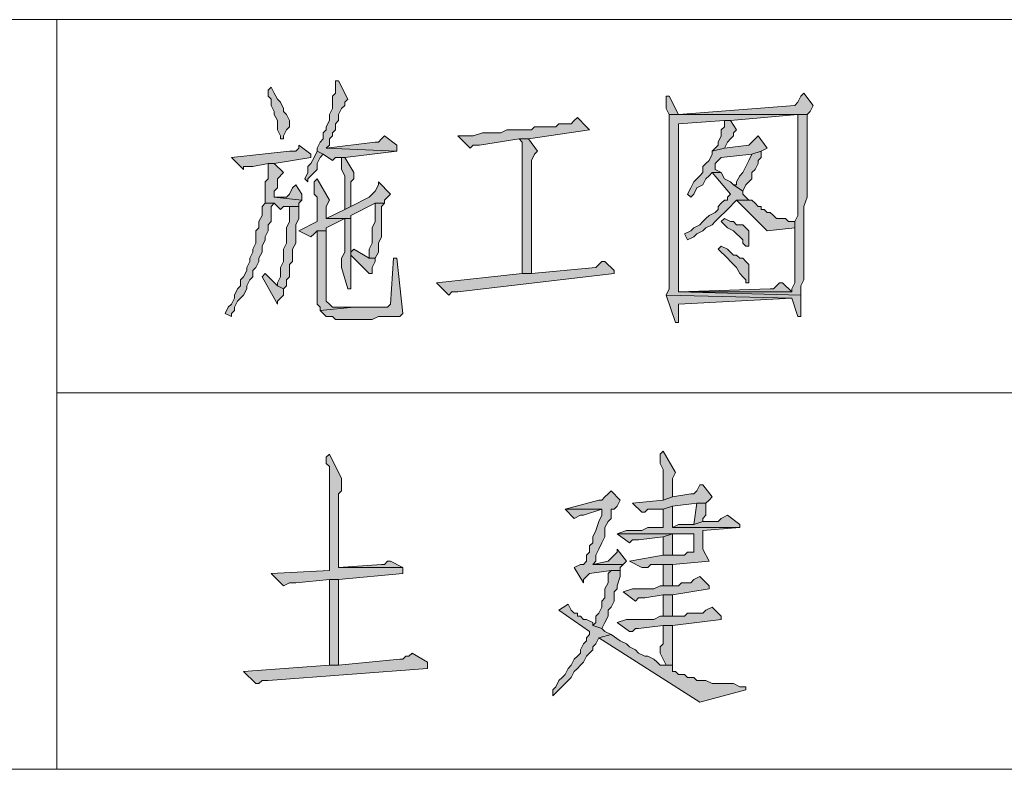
# Model space of a CAD drawing. Extents: x 566443 to 590371, y 3845226 to 3876576.
# Tile 99 of 221: x 586737 to 586751, y 3853880 to 3853891. Entities that reach past the tile are written whole.
import ezdxf

# ---------------------------------------------------------------- set-up
doc = ezdxf.new("R2010")
doc.units = 0
doc.layers.add('C00-00-00', color=7, linetype='CONTINUOUS')

msp = doc.modelspace()

# ---------------------------------------------------------------- hatches: boundary and pattern name
at = {"layer": 'C00-00-00'}
h = msp.add_hatch(color=256, dxfattribs=at)
h.dxf.hatch_style = 2
h.paths.add_polyline_path([(586740.807, 3853889.894), (586740.765, 3853889.852), (586740.765, 3853889.767), (586740.807, 3853889.725), (586740.807, 3853889.64), (586740.849, 3853889.556), (586740.849, 3853889.513), (586740.892, 3853889.429), (586740.892, 3853889.302), (586740.934, 3853889.217), (586740.934, 3853889.175), (586740.976, 3853889.175), (586740.976, 3853889.217), (586741.019, 3853889.302), (586741.061, 3853889.344), (586741.061, 3853889.429), (586741.019, 3853889.513), (586740.976, 3853889.556), (586740.976, 3853889.598), (586740.934, 3853889.683), (586740.892, 3853889.725), (586740.849, 3853889.81)])
h = msp.add_hatch(color=256, dxfattribs=at)
h.dxf.hatch_style = 2
h.paths.add_polyline_path([(586741.738, 3853889.979), (586741.696, 3853889.979), (586741.696, 3853889.937), (586741.696, 3853889.81), (586741.654, 3853889.767), (586741.654, 3853889.598), (586741.611, 3853889.513), (586741.611, 3853889.429), (586741.569, 3853889.344), (586741.569, 3853889.302), (586741.527, 3853889.259), (586741.527, 3853889.175), (586741.484, 3853889.132), (586741.442, 3853889.048), (586741.442, 3853889.005), (586741.527, 3853888.963), (586741.654, 3853888.878), (586741.696, 3853888.921), (586741.823, 3853888.921), (586742.543, 3853889.005), (586741.569, 3853889.048), (586741.611, 3853889.09), (586741.611, 3853889.175), (586741.654, 3853889.217), (586741.654, 3853889.259), (586741.696, 3853889.302), (586741.696, 3853889.386), (586741.738, 3853889.429), (586741.738, 3853889.513), (586741.781, 3853889.598), (586741.823, 3853889.64), (586741.823, 3853889.683), (586741.865, 3853889.725)])
h = msp.add_hatch(color=256, dxfattribs=at)
h.dxf.hatch_style = 2
h.paths.add_polyline_path([(586746.31, 3853889.767), (586746.268, 3853889.767), (586746.268, 3853889.683), (586746.268, 3853889.598), (586746.31, 3853889.513), (586748.088, 3853889.513), (586748.088, 3853889.429), (586748.088, 3853888.116), (586748.046, 3853888.032), (586748.046, 3853887.608), (586748.046, 3853887.566), (586748.046, 3853887.185), (586748.004, 3853887.1), (586748.004, 3853887.058), (586746.437, 3853887.058), (586748.131, 3853887.016), (586748.131, 3853887.143), (586748.173, 3853887.227), (586748.173, 3853888.243), (586748.215, 3853888.37), (586748.215, 3853889.513), (586746.437, 3853889.513)])
h = msp.add_hatch(color=256, dxfattribs=at)
h.dxf.hatch_style = 2
h.paths.add_polyline_path([(586748.173, 3853889.81), (586748.131, 3853889.767), (586748.088, 3853889.683), (586748.046, 3853889.64), (586746.437, 3853889.513), (586748.215, 3853889.513), (586748.258, 3853889.556), (586748.3, 3853889.64)])
h = msp.add_hatch(color=256, dxfattribs=at)
h.dxf.hatch_style = 2
h.paths.add_polyline_path([(586745.04, 3853889.471), (586744.998, 3853889.429), (586744.956, 3853889.386), (586744.786, 3853889.386), (586744.744, 3853889.344), (586744.448, 3853889.344), (586744.405, 3853889.302), (586744.067, 3853889.302), (586743.982, 3853889.259), (586743.897, 3853889.259), (586743.813, 3853889.259), (586743.728, 3853889.259), (586743.601, 3853889.217), (586743.389, 3853889.217), (586743.559, 3853889.048), (586743.601, 3853889.09), (586743.686, 3853889.09), (586744.236, 3853889.175), (586744.363, 3853889.175), (586745.21, 3853889.302), (586745.167, 3853889.344)])
h = msp.add_hatch(color=256, dxfattribs=at)
h.dxf.hatch_style = 2
h.paths.add_polyline_path([(586746.31, 3853889.513), (586746.31, 3853887.651), (586746.31, 3853887.566), (586746.31, 3853887.1), (586746.268, 3853887.016), (586748.004, 3853886.973), (586748.088, 3853886.719), (586748.131, 3853886.719), (586748.131, 3853886.762), (586748.131, 3853887.016), (586746.437, 3853887.058), (586746.437, 3853889.386), (586747.072, 3853889.429), (586747.157, 3853889.429), (586748.088, 3853889.513)])
h = msp.add_hatch(color=256, dxfattribs=at)
h.dxf.hatch_style = 2
h.paths.add_polyline_path([(586747.157, 3853889.429), (586747.072, 3853889.429), (586747.072, 3853889.344), (586747.03, 3853889.302), (586747.03, 3853889.217), (586746.988, 3853889.132), (586746.988, 3853889.09), (586746.945, 3853889.048), (586746.903, 3853889.005), (586747.072, 3853889.048), (586747.115, 3853889.132), (586747.157, 3853889.175), (586747.199, 3853889.217), (586747.199, 3853889.259), (586747.242, 3853889.302)])
h = msp.add_hatch(color=256, dxfattribs=at)
h.dxf.hatch_style = 2
h.paths.add_polyline_path([(586742.373, 3853889.217), (586742.331, 3853889.175), (586742.289, 3853889.132), (586742.246, 3853889.132), (586741.569, 3853889.048), (586742.543, 3853889.005), (586742.543, 3853889.09)])
h = msp.add_hatch(color=256, dxfattribs=at)
h.dxf.hatch_style = 2
h.paths.add_polyline_path([(586744.363, 3853889.175), (586744.236, 3853889.175), (586744.278, 3853889.132), (586744.278, 3853887.312), (586744.405, 3853887.312), (586744.405, 3853888.794), (586744.405, 3853888.836), (586744.405, 3853888.878), (586744.448, 3853888.963), (586744.49, 3853889.005)])
h = msp.add_hatch(color=256, dxfattribs=at)
h.dxf.hatch_style = 2
h.paths.add_polyline_path([(586747.538, 3853889.217), (586747.453, 3853889.132), (586747.411, 3853889.09), (586747.072, 3853889.048), (586746.903, 3853889.005), (586746.903, 3853888.963), (586746.861, 3853888.878), (586746.818, 3853888.836), (586746.776, 3853888.794), (586746.776, 3853888.709), (586746.734, 3853888.667), (586746.649, 3853888.582), (586746.607, 3853888.497), (586746.564, 3853888.413), (586746.607, 3853888.37), (586746.649, 3853888.413), (586746.691, 3853888.497), (586746.776, 3853888.54), (586746.818, 3853888.624), (586746.861, 3853888.667), (586746.903, 3853888.709), (586747.03, 3853888.709), (586746.945, 3853888.751), (586746.945, 3853888.794), (586746.945, 3853888.836), (586746.988, 3853888.878), (586747.03, 3853888.921), (586747.453, 3853888.963), (586747.58, 3853889.005), (586747.665, 3853889.048)])
h = msp.add_hatch(color=256, dxfattribs=at)
h.dxf.hatch_style = 2
h.paths.add_polyline_path([(586741.188, 3853889.09), (586741.188, 3853889.048), (586741.146, 3853889.005), (586741.061, 3853889.005), (586740.257, 3853888.921), (586740.426, 3853888.751), (586740.426, 3853888.794), (586740.511, 3853888.794), (586740.553, 3853888.794), (586740.765, 3853888.836), (586740.849, 3853888.836), (586741.357, 3853888.921), (586741.357, 3853888.963)])
h = msp.add_hatch(color=256, dxfattribs=at)
h.dxf.hatch_style = 2
h.paths.add_polyline_path([(586741.442, 3853889.005), (586741.4, 3853888.921), (586741.357, 3853888.836), (586741.315, 3853888.794), (586741.315, 3853888.709), (586741.273, 3853888.624), (586741.315, 3853888.582), (586741.315, 3853888.624), (586741.4, 3853888.709), (586741.442, 3853888.751), (586741.442, 3853888.836), (586741.484, 3853888.921), (586741.527, 3853888.963)])
h = msp.add_hatch(color=256, dxfattribs=at)
h.dxf.hatch_style = 2
h.paths.add_polyline_path([(586741.823, 3853888.921), (586741.781, 3853888.921), (586741.781, 3853888.878), (586741.781, 3853888.751), (586741.823, 3853888.667), (586741.823, 3853888.201), (586741.908, 3853888.243), (586741.908, 3853888.582), (586741.95, 3853888.624), (586741.95, 3853888.709)])
h = msp.add_hatch(color=256, dxfattribs=at)
h.dxf.hatch_style = 2
h.paths.add_polyline_path([(586747.58, 3853889.005), (586747.453, 3853888.963), (586747.411, 3853888.878), (586747.369, 3853888.794), (586747.326, 3853888.709), (586747.284, 3853888.667), (586747.242, 3853888.582), (586747.242, 3853888.54), (586747.199, 3853888.54), (586747.326, 3853888.455), (586747.369, 3853888.54), (586747.411, 3853888.582), (586747.453, 3853888.624), (586747.453, 3853888.709), (586747.496, 3853888.751), (586747.538, 3853888.836), (586747.538, 3853888.878), (586747.58, 3853888.921)])
h = msp.add_hatch(color=256, dxfattribs=at)
h.dxf.hatch_style = 2
h.paths.add_polyline_path([(586740.849, 3853888.836), (586740.765, 3853888.836), (586740.765, 3853888.794), (586740.765, 3853888.624), (586740.722, 3853888.582), (586740.722, 3853888.286), (586740.849, 3853888.286), (586740.934, 3853888.201), (586740.976, 3853888.243), (586741.188, 3853888.243), (586741.188, 3853888.286), (586741.23, 3853888.328), (586740.849, 3853888.37), (586740.849, 3853888.455), (586740.892, 3853888.497), (586740.892, 3853888.624), (586740.976, 3853888.709)])
h = msp.add_hatch(color=256, dxfattribs=at)
h.dxf.hatch_style = 2
h.paths.add_polyline_path([(586747.03, 3853888.709), (586746.903, 3853888.709), (586747.157, 3853888.413), (586747.115, 3853888.37), (586747.115, 3853888.328), (586747.072, 3853888.328), (586747.03, 3853888.286), (586746.988, 3853888.243), (586746.988, 3853888.201), (586746.945, 3853888.159), (586746.861, 3853888.116), (586746.818, 3853888.074), (586746.776, 3853888.032), (586746.734, 3853887.989), (586746.649, 3853887.947), (586746.607, 3853887.905), (586746.522, 3853887.862), (586746.564, 3853887.778), (586746.649, 3853887.82), (586746.691, 3853887.862), (586746.776, 3853887.905), (586746.818, 3853887.947), (586746.903, 3853887.989), (586746.945, 3853888.032), (586746.988, 3853888.074), (586747.03, 3853888.116), (586747.072, 3853888.159), (586747.115, 3853888.201), (586747.157, 3853888.243), (586747.199, 3853888.286), (586747.242, 3853888.328), (586747.411, 3853888.328), (586747.369, 3853888.37), (586747.326, 3853888.413), (586747.326, 3853888.455), (586747.199, 3853888.54), (586747.157, 3853888.582), (586747.072, 3853888.624)])
h = msp.add_hatch(color=256, dxfattribs=at)
h.dxf.hatch_style = 2
h.paths.add_polyline_path([(586741.146, 3853888.54), (586741.103, 3853888.497), (586741.061, 3853888.413), (586741.019, 3853888.37), (586740.849, 3853888.37), (586741.23, 3853888.328), (586741.23, 3853888.413)])
h = msp.add_hatch(color=256, dxfattribs=at)
h.dxf.hatch_style = 2
h.paths.add_polyline_path([(586741.442, 3853888.624), (586741.4, 3853888.582), (586741.4, 3853888.413), (586741.442, 3853888.37), (586741.442, 3853888.032), (586741.188, 3853887.905), (586741.357, 3853887.82), (586741.4, 3853887.862), (586741.442, 3853887.905), (586741.569, 3853887.905), (586741.569, 3853887.947), (586741.823, 3853888.074), (586741.908, 3853888.074), (586741.569, 3853888.074), (586741.569, 3853888.243), (586741.611, 3853888.328)])
h = msp.add_hatch(color=256, dxfattribs=at)
h.dxf.hatch_style = 2
h.paths.add_polyline_path([(586742.289, 3853888.582), (586742.289, 3853888.54), (586742.246, 3853888.455), (586742.204, 3853888.413), (586742.162, 3853888.37), (586741.908, 3853888.243), (586741.823, 3853888.201), (586741.569, 3853888.074), (586741.908, 3853888.074), (586741.908, 3853888.116), (586742.246, 3853888.286), (586742.373, 3853888.286), (586742.373, 3853888.328), (586742.458, 3853888.413)])
h = msp.add_hatch(color=256, dxfattribs=at)
h.dxf.hatch_style = 2
h.paths.add_polyline_path([(586740.722, 3853888.286), (586740.68, 3853888.243), (586740.68, 3853888.116), (586740.638, 3853888.032), (586740.638, 3853887.947), (586740.595, 3853887.905), (586740.595, 3853887.735), (586740.553, 3853887.651), (586740.553, 3853887.608), (586740.511, 3853887.524), (586740.511, 3853887.481), (586740.468, 3853887.397), (586740.468, 3853887.354), (586740.426, 3853887.27), (586740.384, 3853887.227), (586740.384, 3853887.143), (586740.341, 3853887.1), (586740.299, 3853887.016), (586740.299, 3853886.973), (586740.257, 3853886.889), (586740.214, 3853886.846), (586740.172, 3853886.762), (586740.257, 3853886.719), (586740.257, 3853886.762), (586740.299, 3853886.804), (586740.299, 3853886.846), (586740.341, 3853886.931), (586740.384, 3853886.973), (586740.426, 3853887.016), (586740.468, 3853887.1), (586740.468, 3853887.143), (586740.511, 3853887.227), (586740.553, 3853887.27), (586740.553, 3853887.354), (586740.595, 3853887.397), (586740.638, 3853887.481), (586740.638, 3853887.524), (586740.68, 3853887.608), (586740.68, 3853887.693), (586740.722, 3853887.778), (586740.722, 3853887.82), (586740.765, 3853887.905), (586740.765, 3853887.989), (586740.807, 3853888.032), (586740.807, 3853888.243), (586740.849, 3853888.286)])
h = msp.add_hatch(color=256, dxfattribs=at)
h.dxf.hatch_style = 2
h.paths.add_polyline_path([(586741.188, 3853888.243), (586741.061, 3853888.243), (586741.061, 3853888.201), (586741.061, 3853888.032), (586741.019, 3853887.947), (586741.019, 3853887.735), (586740.976, 3853887.651), (586740.976, 3853887.481), (586740.934, 3853887.397), (586740.934, 3853887.27), (586740.892, 3853887.185), (586740.892, 3853887.143), (586740.976, 3853887.1), (586741.019, 3853887.143), (586741.019, 3853887.227), (586741.061, 3853887.27), (586741.061, 3853887.439), (586741.103, 3853887.481), (586741.103, 3853887.566), (586741.103, 3853887.651), (586741.146, 3853887.735), (586741.146, 3853887.989), (586741.188, 3853888.074)])
h = msp.add_hatch(color=256, dxfattribs=at)
h.dxf.hatch_style = 2
h.paths.add_polyline_path([(586742.373, 3853888.286), (586742.246, 3853888.286), (586742.246, 3853888.243), (586742.246, 3853888.032), (586742.204, 3853887.947), (586742.204, 3853887.735), (586742.162, 3853887.651), (586742.162, 3853887.524), (586742.246, 3853887.524), (586742.289, 3853887.608), (586742.289, 3853887.735), (586742.331, 3853887.82), (586742.331, 3853888.243)])
h = msp.add_hatch(color=256, dxfattribs=at)
h.dxf.hatch_style = 2
h.paths.add_polyline_path([(586747.411, 3853888.328), (586747.242, 3853888.328), (586747.665, 3853887.905), (586748.046, 3853887.947), (586748.046, 3853888.032), (586747.961, 3853888.032), (586747.919, 3853888.074), (586747.792, 3853888.074), (586747.75, 3853888.116), (586747.707, 3853888.159), (586747.665, 3853888.159), (586747.623, 3853888.201), (586747.58, 3853888.201), (586747.58, 3853888.243), (586747.538, 3853888.243), (586747.496, 3853888.286), (586747.453, 3853888.328)])
h = msp.add_hatch(color=256, dxfattribs=at)
h.dxf.hatch_style = 2
h.paths.add_polyline_path([(586741.908, 3853888.074), (586741.823, 3853888.074), (586741.823, 3853888.032), (586741.823, 3853887.608), (586741.781, 3853887.524), (586741.781, 3853887.397), (586741.865, 3853887.1), (586741.908, 3853887.1), (586741.908, 3853887.143), (586741.908, 3853887.693), (586741.908, 3853887.778)])
h = msp.add_hatch(color=256, dxfattribs=at)
h.dxf.hatch_style = 2
h.paths.add_polyline_path([(586747.072, 3853888.074), (586747.03, 3853888.032), (586747.072, 3853887.989), (586747.115, 3853887.947), (586747.199, 3853887.905), (586747.242, 3853887.862), (586747.284, 3853887.82), (586747.326, 3853887.778), (586747.326, 3853887.735), (586747.369, 3853887.693), (586747.411, 3853887.693), (586747.411, 3853887.735), (586747.411, 3853887.905), (586747.369, 3853887.947), (586747.326, 3853887.989), (586747.242, 3853887.989), (586747.199, 3853888.032), (586747.157, 3853888.032)])
h = msp.add_hatch(color=256, dxfattribs=at)
h.dxf.hatch_style = 2
h.paths.add_polyline_path([(586741.569, 3853887.905), (586741.442, 3853887.905), (586741.442, 3853886.973), (586741.442, 3853886.889), (586741.484, 3853886.846), (586741.484, 3853886.804), (586741.95, 3853886.846), (586741.654, 3853886.846), (586741.611, 3853886.889), (586741.569, 3853886.931)])
h = msp.add_hatch(color=256, dxfattribs=at)
h.dxf.hatch_style = 2
h.paths.add_polyline_path([(586747.03, 3853887.693), (586746.988, 3853887.651), (586747.03, 3853887.608), (586747.072, 3853887.566), (586747.115, 3853887.524), (586747.157, 3853887.481), (586747.199, 3853887.439), (586747.242, 3853887.397), (586747.284, 3853887.312), (586747.326, 3853887.27), (586747.369, 3853887.227), (586747.369, 3853887.185), (586747.411, 3853887.185), (586747.411, 3853887.439), (586747.369, 3853887.481), (586747.326, 3853887.524), (586747.284, 3853887.524), (586747.242, 3853887.566), (586747.199, 3853887.566), (586747.157, 3853887.608), (586747.115, 3853887.651)])
h = msp.add_hatch(color=256, dxfattribs=at)
h.dxf.hatch_style = 2
h.paths.add_polyline_path([(586741.95, 3853887.651), (586741.908, 3853887.608), (586741.908, 3853887.566), (586742.162, 3853887.312), (586742.204, 3853887.312), (586742.204, 3853887.397), (586742.246, 3853887.481), (586742.246, 3853887.524), (586742.162, 3853887.524)])
h = msp.add_hatch(color=256, dxfattribs=at)
h.dxf.hatch_style = 2
h.paths.add_polyline_path([(586742.543, 3853887.524), (586742.5, 3853887.524), (586742.458, 3853886.889), (586742.416, 3853886.846), (586741.95, 3853886.846), (586741.484, 3853886.804), (586741.527, 3853886.762), (586741.569, 3853886.719), (586741.654, 3853886.719), (586741.696, 3853886.677), (586742.162, 3853886.677), (586742.204, 3853886.677), (586742.289, 3853886.719), (586742.585, 3853886.719), (586742.627, 3853886.762)])
h = msp.add_hatch(color=256, dxfattribs=at)
h.dxf.hatch_style = 2
h.paths.add_polyline_path([(586745.421, 3853887.481), (586745.379, 3853887.481), (586745.337, 3853887.439), (586745.294, 3853887.397), (586744.405, 3853887.312), (586744.278, 3853887.312), (586743.093, 3853887.185), (586743.262, 3853887.016), (586743.305, 3853887.058), (586743.389, 3853887.058), (586745.548, 3853887.312), (586745.548, 3853887.354)])
h = msp.add_hatch(color=256, dxfattribs=at)
h.dxf.hatch_style = 2
h.paths.add_polyline_path([(586740.722, 3853887.312), (586740.68, 3853887.27), (586740.892, 3853886.889), (586740.892, 3853886.931), (586740.934, 3853886.973), (586740.976, 3853887.016), (586740.976, 3853887.1), (586740.892, 3853887.143)])
h = msp.add_hatch(color=256, dxfattribs=at)
h.dxf.hatch_style = 2
h.paths.add_polyline_path([(586747.877, 3853887.185), (586747.834, 3853887.185), (586747.792, 3853887.143), (586747.75, 3853887.1), (586747.707, 3853887.1), (586746.437, 3853887.058), (586748.004, 3853887.058)])
h = msp.add_hatch(color=256, dxfattribs=at)
h.dxf.hatch_style = 2
h.paths.add_polyline_path([(586746.268, 3853887.016), (586746.395, 3853886.635), (586746.437, 3853886.635), (586746.437, 3853886.889), (586748.004, 3853886.973)])
h = msp.add_hatch(color=256, dxfattribs=at)
h.dxf.hatch_style = 2
h.paths.add_polyline_path([(586746.226, 3853884.857), (586746.183, 3853884.814), (586746.183, 3853884.687), (586746.226, 3853884.603), (586746.226, 3853884.179), (586746.353, 3853884.222), (586746.353, 3853884.476), (586746.395, 3853884.56)])
h = msp.add_hatch(color=256, dxfattribs=at)
h.dxf.hatch_style = 2
h.paths.add_polyline_path([(586741.611, 3853884.814), (586741.569, 3853884.772), (586741.569, 3853884.687), (586741.611, 3853884.645), (586741.611, 3853883.206), (586740.807, 3853883.163), (586740.976, 3853882.994), (586741.061, 3853883.036), (586741.146, 3853883.036), (586741.611, 3853883.079), (586741.738, 3853883.079), (586742.627, 3853883.163), (586742.627, 3853883.248), (586741.738, 3853883.248), (586741.738, 3853883.671), (586741.738, 3853883.714), (586741.738, 3853884.264), (586741.781, 3853884.306), (586741.781, 3853884.476)])
h = msp.add_hatch(color=256, dxfattribs=at)
h.dxf.hatch_style = 2
h.paths.add_polyline_path([(586745.506, 3853884.306), (586745.464, 3853884.264), (586745.421, 3853884.222), (586745.379, 3853884.179), (586745.337, 3853884.179), (586744.871, 3853884.052), (586745.379, 3853884.052), (586745.379, 3853883.968), (586745.337, 3853883.883), (586745.294, 3853883.756), (586745.252, 3853883.671), (586745.252, 3853883.587), (586745.21, 3853883.544), (586745.21, 3853883.46), (586745.167, 3853883.417), (586745.167, 3853883.333), (586745.125, 3853883.29), (586745.083, 3853883.29), (586744.998, 3853883.248), (586745.125, 3853883.036), (586745.125, 3853883.079), (586745.167, 3853883.121), (586745.21, 3853883.163), (586745.506, 3853883.206), (586745.633, 3853883.206), (586745.633, 3853883.248), (586745.675, 3853883.29), (586745.252, 3853883.29), (586745.294, 3853883.333), (586745.294, 3853883.417), (586745.337, 3853883.502), (586745.379, 3853883.587), (586745.421, 3853883.671), (586745.421, 3853883.798), (586745.464, 3853883.883), (586745.506, 3853883.925), (586745.506, 3853884.052), (586745.548, 3853884.052), (586745.591, 3853884.095), (586745.633, 3853884.179)])
h = msp.add_hatch(color=256, dxfattribs=at)
h.dxf.hatch_style = 2
h.paths.add_polyline_path([(586746.776, 3853884.391), (586746.734, 3853884.391), (586746.691, 3853884.306), (586746.649, 3853884.264), (586746.607, 3853884.264), (586746.353, 3853884.222), (586746.226, 3853884.179), (586745.802, 3853884.137), (586745.929, 3853884.01), (586745.972, 3853884.01), (586746.014, 3853884.052), (586746.226, 3853884.052), (586746.353, 3853884.095), (586746.691, 3853884.137), (586746.818, 3853884.137), (586746.861, 3853884.179), (586746.903, 3853884.222)])
h = msp.add_hatch(color=256, dxfattribs=at)
h.dxf.hatch_style = 2
h.paths.add_polyline_path([(586746.818, 3853884.137), (586746.691, 3853884.137), (586746.649, 3853883.841), (586746.776, 3853883.883), (586746.776, 3853883.925), (586746.818, 3853883.968)])
h = msp.add_hatch(color=256, dxfattribs=at)
h.dxf.hatch_style = 2
h.paths.add_polyline_path([(586744.871, 3853884.052), (586744.998, 3853883.925), (586745.083, 3853883.968), (586745.125, 3853883.968), (586745.379, 3853884.052)])
h = msp.add_hatch(color=256, dxfattribs=at)
h.dxf.hatch_style = 2
h.paths.add_polyline_path([(586746.353, 3853884.095), (586746.226, 3853884.052), (586746.226, 3853883.798), (586746.183, 3853883.798), (586746.014, 3853883.798), (586745.929, 3853883.756), (586745.718, 3853883.756), (586745.591, 3853883.714), (586746.649, 3853883.714), (586746.649, 3853883.46), (586746.564, 3853883.46), (586746.522, 3853883.417), (586746.226, 3853883.417), (586745.76, 3853883.333), (586745.929, 3853883.248), (586746.014, 3853883.248), (586746.056, 3853883.29), (586746.226, 3853883.29), (586746.353, 3853883.29), (586746.861, 3853883.333), (586746.776, 3853883.502), (586746.776, 3853883.756), (586747.284, 3853883.798), (586746.353, 3853883.798), (586746.353, 3853883.841)])
h = msp.add_hatch(color=256, dxfattribs=at)
h.dxf.hatch_style = 2
h.paths.add_polyline_path([(586747.115, 3853883.968), (586747.03, 3853883.925), (586746.988, 3853883.883), (586746.776, 3853883.883), (586746.649, 3853883.841), (586746.437, 3853883.841), (586746.353, 3853883.798), (586747.284, 3853883.798), (586747.284, 3853883.841)])
h = msp.add_hatch(color=256, dxfattribs=at)
h.dxf.hatch_style = 2
h.paths.add_polyline_path([(586745.591, 3853883.714), (586745.76, 3853883.587), (586745.802, 3853883.629), (586745.887, 3853883.629), (586746.226, 3853883.671), (586746.353, 3853883.714), (586746.649, 3853883.714)])
h = msp.add_hatch(color=256, dxfattribs=at)
h.dxf.hatch_style = 2
h.paths.add_polyline_path([(586746.353, 3853883.714), (586746.226, 3853883.671), (586746.226, 3853883.417), (586746.353, 3853883.417)])
h = msp.add_hatch(color=256, dxfattribs=at)
h.dxf.hatch_style = 2
h.paths.add_polyline_path([(586745.591, 3853883.502), (586745.591, 3853883.46), (586745.548, 3853883.417), (586745.506, 3853883.375), (586745.464, 3853883.333), (586745.252, 3853883.29), (586745.675, 3853883.29), (586745.718, 3853883.333)])
h = msp.add_hatch(color=256, dxfattribs=at)
h.dxf.hatch_style = 2
h.paths.add_polyline_path([(586742.458, 3853883.333), (586742.416, 3853883.333), (586742.373, 3853883.29), (586742.331, 3853883.29), (586741.738, 3853883.248), (586742.627, 3853883.248)])
h = msp.add_hatch(color=256, dxfattribs=at)
h.dxf.hatch_style = 2
h.paths.add_polyline_path([(586745.633, 3853883.206), (586745.506, 3853883.206), (586745.464, 3853883.163), (586745.464, 3853883.036), (586745.421, 3853882.952), (586745.421, 3853882.825), (586745.379, 3853882.782), (586745.379, 3853882.698), (586745.337, 3853882.613), (586745.294, 3853882.571), (586745.294, 3853882.486), (586745.252, 3853882.444), (586745.379, 3853882.401), (586745.421, 3853882.486), (586745.464, 3853882.571), (586745.464, 3853882.655), (586745.506, 3853882.698), (586745.548, 3853882.782), (586745.548, 3853882.909), (586745.591, 3853882.952), (586745.591, 3853882.994), (586745.633, 3853883.121), (586745.633, 3853883.163)])
h = msp.add_hatch(color=256, dxfattribs=at)
h.dxf.hatch_style = 2
h.paths.add_polyline_path([(586746.353, 3853883.29), (586746.226, 3853883.29), (586746.226, 3853883.248), (586746.226, 3853882.994), (586746.353, 3853882.994)])
h = msp.add_hatch(color=256, dxfattribs=at)
h.dxf.hatch_style = 2
h.paths.add_polyline_path([(586741.738, 3853883.079), (586741.611, 3853883.079), (586741.611, 3853881.893), (586741.738, 3853881.893), (586741.738, 3853881.936)])
h = msp.add_hatch(color=256, dxfattribs=at)
h.dxf.hatch_style = 2
h.paths.add_polyline_path([(586746.734, 3853883.121), (586746.649, 3853883.079), (586746.607, 3853883.036), (586746.48, 3853883.036), (586746.437, 3853882.994), (586746.183, 3853882.994), (586746.099, 3853882.952), (586745.802, 3853882.952), (586745.675, 3853882.909), (586745.845, 3853882.782), (586745.887, 3853882.825), (586745.972, 3853882.825), (586746.226, 3853882.867), (586746.353, 3853882.867), (586746.861, 3853882.952), (586746.861, 3853882.994)])
h = msp.add_hatch(color=256, dxfattribs=at)
h.dxf.hatch_style = 2
h.paths.add_polyline_path([(586746.353, 3853882.867), (586746.226, 3853882.867), (586746.226, 3853882.782), (586746.226, 3853882.571), (586746.353, 3853882.571)])
h = msp.add_hatch(color=256, dxfattribs=at)
h.dxf.hatch_style = 2
h.paths.add_polyline_path([(586744.913, 3853882.74), (586744.786, 3853882.655), (586745.21, 3853882.359), (586745.21, 3853882.317), (586745.167, 3853882.274), (586745.167, 3853882.232), (586745.125, 3853882.19), (586745.083, 3853882.105), (586745.083, 3853882.063), (586745.04, 3853882.02), (586744.998, 3853881.978), (586744.956, 3853881.893), (586744.913, 3853881.851), (586744.871, 3853881.766), (586744.829, 3853881.724), (586744.786, 3853881.682), (586744.744, 3853881.597), (586744.702, 3853881.555), (586744.702, 3853881.47), (586744.744, 3853881.512), (586744.786, 3853881.555), (586744.871, 3853881.639), (586744.913, 3853881.682), (586744.956, 3853881.724), (586744.998, 3853881.809), (586745.04, 3853881.851), (586745.083, 3853881.893), (586745.125, 3853881.936), (586745.167, 3853882.02), (586745.21, 3853882.063), (586745.252, 3853882.105), (586745.252, 3853882.147), (586745.294, 3853882.19), (586745.337, 3853882.274), (586745.506, 3853882.317), (586745.421, 3853882.359), (586745.379, 3853882.401), (586745.252, 3853882.444), (586745.252, 3853882.486), (586745.167, 3853882.528), (586745.125, 3853882.528), (586745.083, 3853882.571), (586745.04, 3853882.571), (586745.04, 3853882.613), (586744.998, 3853882.613), (586744.956, 3853882.655)])
h = msp.add_hatch(color=256, dxfattribs=at)
h.dxf.hatch_style = 2
h.paths.add_polyline_path([(586746.903, 3853882.698), (586746.818, 3853882.655), (586746.776, 3853882.613), (586746.564, 3853882.613), (586746.522, 3853882.571), (586746.183, 3853882.571), (586746.099, 3853882.528), (586745.718, 3853882.528), (586745.591, 3853882.486), (586745.76, 3853882.359), (586745.802, 3853882.359), (586745.845, 3853882.401), (586745.887, 3853882.401), (586746.226, 3853882.444), (586746.353, 3853882.444), (586747.03, 3853882.528), (586747.03, 3853882.571)])
h = msp.add_hatch(color=256, dxfattribs=at)
h.dxf.hatch_style = 2
h.paths.add_polyline_path([(586746.353, 3853882.444), (586746.226, 3853882.444), (586746.226, 3853882.401), (586746.226, 3853882.19), (586746.183, 3853882.147), (586746.183, 3853882.063), (586746.268, 3853881.893), (586746.353, 3853881.893), (586746.353, 3853881.936)])
h = msp.add_hatch(color=256, dxfattribs=at)
h.dxf.hatch_style = 2
h.paths.add_polyline_path([(586745.506, 3853882.317), (586745.337, 3853882.274), (586746.734, 3853881.385), (586747.369, 3853881.555), (586747.369, 3853881.597), (586747.284, 3853881.597), (586747.199, 3853881.639), (586746.903, 3853881.639), (586746.818, 3853881.682), (586746.691, 3853881.682), (586746.649, 3853881.724), (586746.564, 3853881.724), (586746.522, 3853881.766), (586746.437, 3853881.766), (586746.395, 3853881.809), (586746.353, 3853881.809), (586746.353, 3853881.851), (586746.353, 3853881.893), (586746.183, 3853881.893), (586746.141, 3853881.936), (586746.099, 3853881.978), (586746.014, 3853882.02), (586745.972, 3853882.02), (586745.887, 3853882.063), (586745.845, 3853882.105), (586745.76, 3853882.147), (586745.718, 3853882.19), (586745.633, 3853882.232)])
h = msp.add_hatch(color=256, dxfattribs=at)
h.dxf.hatch_style = 2
h.paths.add_polyline_path([(586742.754, 3853882.063), (586742.712, 3853882.02), (586742.67, 3853882.02), (586742.627, 3853881.978), (586742.585, 3853881.978), (586741.738, 3853881.893), (586741.611, 3853881.893), (586740.426, 3853881.809), (586740.595, 3853881.639), (586740.638, 3853881.639), (586740.68, 3853881.682), (586740.765, 3853881.682), (586742.966, 3853881.851), (586742.966, 3853881.936)])

# ---------------------------------------------------------------- linework, layer by layer
at = {"layer": 'C00-00-00', "lineweight": 0}
for points in [[(586740.807, 3853889.894), (586740.765, 3853889.852), (586740.765, 3853889.767), (586740.807, 3853889.725), (586740.807, 3853889.64), (586740.849, 3853889.556), (586740.849, 3853889.513), (586740.892, 3853889.429), (586740.892, 3853889.302), (586740.934, 3853889.217), (586740.934, 3853889.175), (586740.976, 3853889.175), (586740.976, 3853889.217), (586741.019, 3853889.302), (586741.061, 3853889.344), (586741.061, 3853889.429), (586741.019, 3853889.513), (586740.976, 3853889.556), (586740.976, 3853889.598), (586740.934, 3853889.683), (586740.892, 3853889.725), (586740.849, 3853889.81)], [(586741.738, 3853889.979), (586741.696, 3853889.979), (586741.696, 3853889.937), (586741.696, 3853889.81), (586741.654, 3853889.767), (586741.654, 3853889.598), (586741.611, 3853889.513), (586741.611, 3853889.429), (586741.569, 3853889.344), (586741.569, 3853889.302), (586741.527, 3853889.259), (586741.527, 3853889.175), (586741.484, 3853889.132), (586741.442, 3853889.048), (586741.442, 3853889.005), (586741.527, 3853888.963), (586741.654, 3853888.878), (586741.696, 3853888.921), (586741.823, 3853888.921), (586742.543, 3853889.005), (586741.569, 3853889.048), (586741.611, 3853889.09), (586741.611, 3853889.175), (586741.654, 3853889.217), (586741.654, 3853889.259), (586741.696, 3853889.302), (586741.696, 3853889.386), (586741.738, 3853889.429), (586741.738, 3853889.513), (586741.781, 3853889.598), (586741.823, 3853889.64), (586741.823, 3853889.683), (586741.865, 3853889.725)], [(586746.31, 3853889.767), (586746.268, 3853889.767), (586746.268, 3853889.683), (586746.268, 3853889.598), (586746.31, 3853889.513), (586748.088, 3853889.513), (586748.088, 3853889.429), (586748.088, 3853888.116), (586748.046, 3853888.032), (586748.046, 3853887.608), (586748.046, 3853887.566), (586748.046, 3853887.185), (586748.004, 3853887.1), (586748.004, 3853887.058), (586746.437, 3853887.058), (586748.131, 3853887.016), (586748.131, 3853887.143), (586748.173, 3853887.227), (586748.173, 3853888.243), (586748.215, 3853888.37), (586748.215, 3853889.513), (586746.437, 3853889.513)], [(586748.173, 3853889.81), (586748.131, 3853889.767), (586748.088, 3853889.683), (586748.046, 3853889.64), (586746.437, 3853889.513), (586748.215, 3853889.513), (586748.258, 3853889.556), (586748.3, 3853889.64)], [(586745.04, 3853889.471), (586744.998, 3853889.429), (586744.956, 3853889.386), (586744.786, 3853889.386), (586744.744, 3853889.344), (586744.448, 3853889.344), (586744.405, 3853889.302), (586744.067, 3853889.302), (586743.982, 3853889.259), (586743.897, 3853889.259), (586743.813, 3853889.259), (586743.728, 3853889.259), (586743.601, 3853889.217), (586743.389, 3853889.217), (586743.559, 3853889.048), (586743.601, 3853889.09), (586743.686, 3853889.09), (586744.236, 3853889.175), (586744.363, 3853889.175), (586745.21, 3853889.302), (586745.167, 3853889.344)], [(586746.31, 3853889.513), (586746.31, 3853887.651), (586746.31, 3853887.566), (586746.31, 3853887.1), (586746.268, 3853887.016), (586748.004, 3853886.973), (586748.088, 3853886.719), (586748.131, 3853886.719), (586748.131, 3853886.762), (586748.131, 3853887.016), (586746.437, 3853887.058), (586746.437, 3853889.386), (586747.072, 3853889.429), (586747.157, 3853889.429), (586748.088, 3853889.513)], [(586747.157, 3853889.429), (586747.072, 3853889.429), (586747.072, 3853889.344), (586747.03, 3853889.302), (586747.03, 3853889.217), (586746.988, 3853889.132), (586746.988, 3853889.09), (586746.945, 3853889.048), (586746.903, 3853889.005), (586747.072, 3853889.048), (586747.115, 3853889.132), (586747.157, 3853889.175), (586747.199, 3853889.217), (586747.199, 3853889.259), (586747.242, 3853889.302)], [(586742.373, 3853889.217), (586742.331, 3853889.175), (586742.289, 3853889.132), (586742.246, 3853889.132), (586741.569, 3853889.048), (586742.543, 3853889.005), (586742.543, 3853889.09)], [(586744.363, 3853889.175), (586744.236, 3853889.175), (586744.278, 3853889.132), (586744.278, 3853887.312), (586744.405, 3853887.312), (586744.405, 3853888.794), (586744.405, 3853888.836), (586744.405, 3853888.878), (586744.448, 3853888.963), (586744.49, 3853889.005)], [(586747.538, 3853889.217), (586747.453, 3853889.132), (586747.411, 3853889.09), (586747.072, 3853889.048), (586746.903, 3853889.005), (586746.903, 3853888.963), (586746.861, 3853888.878), (586746.818, 3853888.836), (586746.776, 3853888.794), (586746.776, 3853888.709), (586746.734, 3853888.667), (586746.649, 3853888.582), (586746.607, 3853888.497), (586746.564, 3853888.413), (586746.607, 3853888.37), (586746.649, 3853888.413), (586746.691, 3853888.497), (586746.776, 3853888.54), (586746.818, 3853888.624), (586746.861, 3853888.667), (586746.903, 3853888.709), (586747.03, 3853888.709), (586746.945, 3853888.751), (586746.945, 3853888.794), (586746.945, 3853888.836), (586746.988, 3853888.878), (586747.03, 3853888.921), (586747.453, 3853888.963), (586747.58, 3853889.005), (586747.665, 3853889.048)], [(586741.188, 3853889.09), (586741.188, 3853889.048), (586741.146, 3853889.005), (586741.061, 3853889.005), (586740.257, 3853888.921), (586740.426, 3853888.751), (586740.426, 3853888.794), (586740.511, 3853888.794), (586740.553, 3853888.794), (586740.765, 3853888.836), (586740.849, 3853888.836), (586741.357, 3853888.921), (586741.357, 3853888.963)], [(586741.442, 3853889.005), (586741.4, 3853888.921), (586741.357, 3853888.836), (586741.315, 3853888.794), (586741.315, 3853888.709), (586741.273, 3853888.624), (586741.315, 3853888.582), (586741.315, 3853888.624), (586741.4, 3853888.709), (586741.442, 3853888.751), (586741.442, 3853888.836), (586741.484, 3853888.921), (586741.527, 3853888.963)], [(586741.823, 3853888.921), (586741.781, 3853888.921), (586741.781, 3853888.878), (586741.781, 3853888.751), (586741.823, 3853888.667), (586741.823, 3853888.201), (586741.908, 3853888.243), (586741.908, 3853888.582), (586741.95, 3853888.624), (586741.95, 3853888.709)], [(586747.58, 3853889.005), (586747.453, 3853888.963), (586747.411, 3853888.878), (586747.369, 3853888.794), (586747.326, 3853888.709), (586747.284, 3853888.667), (586747.242, 3853888.582), (586747.242, 3853888.54), (586747.199, 3853888.54), (586747.326, 3853888.455), (586747.369, 3853888.54), (586747.411, 3853888.582), (586747.453, 3853888.624), (586747.453, 3853888.709), (586747.496, 3853888.751), (586747.538, 3853888.836), (586747.538, 3853888.878), (586747.58, 3853888.921)], [(586740.849, 3853888.836), (586740.765, 3853888.836), (586740.765, 3853888.794), (586740.765, 3853888.624), (586740.722, 3853888.582), (586740.722, 3853888.286), (586740.849, 3853888.286), (586740.934, 3853888.201), (586740.976, 3853888.243), (586741.188, 3853888.243), (586741.188, 3853888.286), (586741.23, 3853888.328), (586740.849, 3853888.37), (586740.849, 3853888.455), (586740.892, 3853888.497), (586740.892, 3853888.624), (586740.976, 3853888.709)], [(586747.03, 3853888.709), (586746.903, 3853888.709), (586747.157, 3853888.413), (586747.115, 3853888.37), (586747.115, 3853888.328), (586747.072, 3853888.328), (586747.03, 3853888.286), (586746.988, 3853888.243), (586746.988, 3853888.201), (586746.945, 3853888.159), (586746.861, 3853888.116), (586746.818, 3853888.074), (586746.776, 3853888.032), (586746.734, 3853887.989), (586746.649, 3853887.947), (586746.607, 3853887.905), (586746.522, 3853887.862), (586746.564, 3853887.778), (586746.649, 3853887.82), (586746.691, 3853887.862), (586746.776, 3853887.905), (586746.818, 3853887.947), (586746.903, 3853887.989), (586746.945, 3853888.032), (586746.988, 3853888.074), (586747.03, 3853888.116), (586747.072, 3853888.159), (586747.115, 3853888.201), (586747.157, 3853888.243), (586747.199, 3853888.286), (586747.242, 3853888.328), (586747.411, 3853888.328), (586747.369, 3853888.37), (586747.326, 3853888.413), (586747.326, 3853888.455), (586747.199, 3853888.54), (586747.157, 3853888.582), (586747.072, 3853888.624)], [(586741.146, 3853888.54), (586741.103, 3853888.497), (586741.061, 3853888.413), (586741.019, 3853888.37), (586740.849, 3853888.37), (586741.23, 3853888.328), (586741.23, 3853888.413)], [(586741.442, 3853888.624), (586741.4, 3853888.582), (586741.4, 3853888.413), (586741.442, 3853888.37), (586741.442, 3853888.032), (586741.188, 3853887.905), (586741.357, 3853887.82), (586741.4, 3853887.862), (586741.442, 3853887.905), (586741.569, 3853887.905), (586741.569, 3853887.947), (586741.823, 3853888.074), (586741.908, 3853888.074), (586741.569, 3853888.074), (586741.569, 3853888.243), (586741.611, 3853888.328)], [(586742.289, 3853888.582), (586742.289, 3853888.54), (586742.246, 3853888.455), (586742.204, 3853888.413), (586742.162, 3853888.37), (586741.908, 3853888.243), (586741.823, 3853888.201), (586741.569, 3853888.074), (586741.908, 3853888.074), (586741.908, 3853888.116), (586742.246, 3853888.286), (586742.373, 3853888.286), (586742.373, 3853888.328), (586742.458, 3853888.413)], [(586740.722, 3853888.286), (586740.68, 3853888.243), (586740.68, 3853888.116), (586740.638, 3853888.032), (586740.638, 3853887.947), (586740.595, 3853887.905), (586740.595, 3853887.735), (586740.553, 3853887.651), (586740.553, 3853887.608), (586740.511, 3853887.524), (586740.511, 3853887.481), (586740.468, 3853887.397), (586740.468, 3853887.354), (586740.426, 3853887.27), (586740.384, 3853887.227), (586740.384, 3853887.143), (586740.341, 3853887.1), (586740.299, 3853887.016), (586740.299, 3853886.973), (586740.257, 3853886.889), (586740.214, 3853886.846), (586740.172, 3853886.762), (586740.257, 3853886.719), (586740.257, 3853886.762), (586740.299, 3853886.804), (586740.299, 3853886.846), (586740.341, 3853886.931), (586740.384, 3853886.973), (586740.426, 3853887.016), (586740.468, 3853887.1), (586740.468, 3853887.143), (586740.511, 3853887.227), (586740.553, 3853887.27), (586740.553, 3853887.354), (586740.595, 3853887.397), (586740.638, 3853887.481), (586740.638, 3853887.524), (586740.68, 3853887.608), (586740.68, 3853887.693), (586740.722, 3853887.778), (586740.722, 3853887.82), (586740.765, 3853887.905), (586740.765, 3853887.989), (586740.807, 3853888.032), (586740.807, 3853888.243), (586740.849, 3853888.286)], [(586741.188, 3853888.243), (586741.061, 3853888.243), (586741.061, 3853888.201), (586741.061, 3853888.032), (586741.019, 3853887.947), (586741.019, 3853887.735), (586740.976, 3853887.651), (586740.976, 3853887.481), (586740.934, 3853887.397), (586740.934, 3853887.27), (586740.892, 3853887.185), (586740.892, 3853887.143), (586740.976, 3853887.1), (586741.019, 3853887.143), (586741.019, 3853887.227), (586741.061, 3853887.27), (586741.061, 3853887.439), (586741.103, 3853887.481), (586741.103, 3853887.566), (586741.103, 3853887.651), (586741.146, 3853887.735), (586741.146, 3853887.989), (586741.188, 3853888.074)], [(586742.373, 3853888.286), (586742.246, 3853888.286), (586742.246, 3853888.243), (586742.246, 3853888.032), (586742.204, 3853887.947), (586742.204, 3853887.735), (586742.162, 3853887.651), (586742.162, 3853887.524), (586742.246, 3853887.524), (586742.289, 3853887.608), (586742.289, 3853887.735), (586742.331, 3853887.82), (586742.331, 3853888.243)], [(586747.411, 3853888.328), (586747.242, 3853888.328), (586747.665, 3853887.905), (586748.046, 3853887.947), (586748.046, 3853888.032), (586747.961, 3853888.032), (586747.919, 3853888.074), (586747.792, 3853888.074), (586747.75, 3853888.116), (586747.707, 3853888.159), (586747.665, 3853888.159), (586747.623, 3853888.201), (586747.58, 3853888.201), (586747.58, 3853888.243), (586747.538, 3853888.243), (586747.496, 3853888.286), (586747.453, 3853888.328)], [(586741.908, 3853888.074), (586741.823, 3853888.074), (586741.823, 3853888.032), (586741.823, 3853887.608), (586741.781, 3853887.524), (586741.781, 3853887.397), (586741.865, 3853887.1), (586741.908, 3853887.1), (586741.908, 3853887.143), (586741.908, 3853887.693), (586741.908, 3853887.778)], [(586747.072, 3853888.074), (586747.03, 3853888.032), (586747.072, 3853887.989), (586747.115, 3853887.947), (586747.199, 3853887.905), (586747.242, 3853887.862), (586747.284, 3853887.82), (586747.326, 3853887.778), (586747.326, 3853887.735), (586747.369, 3853887.693), (586747.411, 3853887.693), (586747.411, 3853887.735), (586747.411, 3853887.905), (586747.369, 3853887.947), (586747.326, 3853887.989), (586747.242, 3853887.989), (586747.199, 3853888.032), (586747.157, 3853888.032)], [(586741.569, 3853887.905), (586741.442, 3853887.905), (586741.442, 3853886.973), (586741.442, 3853886.889), (586741.484, 3853886.846), (586741.484, 3853886.804), (586741.95, 3853886.846), (586741.654, 3853886.846), (586741.611, 3853886.889), (586741.569, 3853886.931)], [(586747.03, 3853887.693), (586746.988, 3853887.651), (586747.03, 3853887.608), (586747.072, 3853887.566), (586747.115, 3853887.524), (586747.157, 3853887.481), (586747.199, 3853887.439), (586747.242, 3853887.397), (586747.284, 3853887.312), (586747.326, 3853887.27), (586747.369, 3853887.227), (586747.369, 3853887.185), (586747.411, 3853887.185), (586747.411, 3853887.439), (586747.369, 3853887.481), (586747.326, 3853887.524), (586747.284, 3853887.524), (586747.242, 3853887.566), (586747.199, 3853887.566), (586747.157, 3853887.608), (586747.115, 3853887.651)], [(586741.95, 3853887.651), (586741.908, 3853887.608), (586741.908, 3853887.566), (586742.162, 3853887.312), (586742.204, 3853887.312), (586742.204, 3853887.397), (586742.246, 3853887.481), (586742.246, 3853887.524), (586742.162, 3853887.524)], [(586742.543, 3853887.524), (586742.5, 3853887.524), (586742.458, 3853886.889), (586742.416, 3853886.846), (586741.95, 3853886.846), (586741.484, 3853886.804), (586741.527, 3853886.762), (586741.569, 3853886.719), (586741.654, 3853886.719), (586741.696, 3853886.677), (586742.162, 3853886.677), (586742.204, 3853886.677), (586742.289, 3853886.719), (586742.585, 3853886.719), (586742.627, 3853886.762)], [(586745.421, 3853887.481), (586745.379, 3853887.481), (586745.337, 3853887.439), (586745.294, 3853887.397), (586744.405, 3853887.312), (586744.278, 3853887.312), (586743.093, 3853887.185), (586743.262, 3853887.016), (586743.305, 3853887.058), (586743.389, 3853887.058), (586745.548, 3853887.312), (586745.548, 3853887.354)], [(586740.722, 3853887.312), (586740.68, 3853887.27), (586740.892, 3853886.889), (586740.892, 3853886.931), (586740.934, 3853886.973), (586740.976, 3853887.016), (586740.976, 3853887.1), (586740.892, 3853887.143)], [(586747.877, 3853887.185), (586747.834, 3853887.185), (586747.792, 3853887.143), (586747.75, 3853887.1), (586747.707, 3853887.1), (586746.437, 3853887.058), (586748.004, 3853887.058)], [(586746.268, 3853887.016), (586746.395, 3853886.635), (586746.437, 3853886.635), (586746.437, 3853886.889), (586748.004, 3853886.973)], [(586746.226, 3853884.857), (586746.183, 3853884.814), (586746.183, 3853884.687), (586746.226, 3853884.603), (586746.226, 3853884.179), (586746.353, 3853884.222), (586746.353, 3853884.476), (586746.395, 3853884.56)], [(586741.611, 3853884.814), (586741.569, 3853884.772), (586741.569, 3853884.687), (586741.611, 3853884.645), (586741.611, 3853883.206), (586740.807, 3853883.163), (586740.976, 3853882.994), (586741.061, 3853883.036), (586741.146, 3853883.036), (586741.611, 3853883.079), (586741.738, 3853883.079), (586742.627, 3853883.163), (586742.627, 3853883.248), (586741.738, 3853883.248), (586741.738, 3853883.671), (586741.738, 3853883.714), (586741.738, 3853884.264), (586741.781, 3853884.306), (586741.781, 3853884.476)], [(586745.506, 3853884.306), (586745.464, 3853884.264), (586745.421, 3853884.222), (586745.379, 3853884.179), (586745.337, 3853884.179), (586744.871, 3853884.052), (586745.379, 3853884.052), (586745.379, 3853883.968), (586745.337, 3853883.883), (586745.294, 3853883.756), (586745.252, 3853883.671), (586745.252, 3853883.587), (586745.21, 3853883.544), (586745.21, 3853883.46), (586745.167, 3853883.417), (586745.167, 3853883.333), (586745.125, 3853883.29), (586745.083, 3853883.29), (586744.998, 3853883.248), (586745.125, 3853883.036), (586745.125, 3853883.079), (586745.167, 3853883.121), (586745.21, 3853883.163), (586745.506, 3853883.206), (586745.633, 3853883.206), (586745.633, 3853883.248), (586745.675, 3853883.29), (586745.252, 3853883.29), (586745.294, 3853883.333), (586745.294, 3853883.417), (586745.337, 3853883.502), (586745.379, 3853883.587), (586745.421, 3853883.671), (586745.421, 3853883.798), (586745.464, 3853883.883), (586745.506, 3853883.925), (586745.506, 3853884.052), (586745.548, 3853884.052), (586745.591, 3853884.095), (586745.633, 3853884.179)], [(586746.776, 3853884.391), (586746.734, 3853884.391), (586746.691, 3853884.306), (586746.649, 3853884.264), (586746.607, 3853884.264), (586746.353, 3853884.222), (586746.226, 3853884.179), (586745.802, 3853884.137), (586745.929, 3853884.01), (586745.972, 3853884.01), (586746.014, 3853884.052), (586746.226, 3853884.052), (586746.353, 3853884.095), (586746.691, 3853884.137), (586746.818, 3853884.137), (586746.861, 3853884.179), (586746.903, 3853884.222)], [(586746.818, 3853884.137), (586746.691, 3853884.137), (586746.649, 3853883.841), (586746.776, 3853883.883), (586746.776, 3853883.925), (586746.818, 3853883.968)], [(586744.871, 3853884.052), (586744.998, 3853883.925), (586745.083, 3853883.968), (586745.125, 3853883.968), (586745.379, 3853884.052)], [(586746.353, 3853884.095), (586746.226, 3853884.052), (586746.226, 3853883.798), (586746.183, 3853883.798), (586746.014, 3853883.798), (586745.929, 3853883.756), (586745.718, 3853883.756), (586745.591, 3853883.714), (586746.649, 3853883.714), (586746.649, 3853883.46), (586746.564, 3853883.46), (586746.522, 3853883.417), (586746.226, 3853883.417), (586745.76, 3853883.333), (586745.929, 3853883.248), (586746.014, 3853883.248), (586746.056, 3853883.29), (586746.226, 3853883.29), (586746.353, 3853883.29), (586746.861, 3853883.333), (586746.776, 3853883.502), (586746.776, 3853883.756), (586747.284, 3853883.798), (586746.353, 3853883.798), (586746.353, 3853883.841)], [(586747.115, 3853883.968), (586747.03, 3853883.925), (586746.988, 3853883.883), (586746.776, 3853883.883), (586746.649, 3853883.841), (586746.437, 3853883.841), (586746.353, 3853883.798), (586747.284, 3853883.798), (586747.284, 3853883.841)], [(586745.591, 3853883.714), (586745.76, 3853883.587), (586745.802, 3853883.629), (586745.887, 3853883.629), (586746.226, 3853883.671), (586746.353, 3853883.714), (586746.649, 3853883.714)], [(586746.353, 3853883.714), (586746.226, 3853883.671), (586746.226, 3853883.417), (586746.353, 3853883.417)], [(586745.591, 3853883.502), (586745.591, 3853883.46), (586745.548, 3853883.417), (586745.506, 3853883.375), (586745.464, 3853883.333), (586745.252, 3853883.29), (586745.675, 3853883.29), (586745.718, 3853883.333)], [(586742.458, 3853883.333), (586742.416, 3853883.333), (586742.373, 3853883.29), (586742.331, 3853883.29), (586741.738, 3853883.248), (586742.627, 3853883.248)], [(586745.633, 3853883.206), (586745.506, 3853883.206), (586745.464, 3853883.163), (586745.464, 3853883.036), (586745.421, 3853882.952), (586745.421, 3853882.825), (586745.379, 3853882.782), (586745.379, 3853882.698), (586745.337, 3853882.613), (586745.294, 3853882.571), (586745.294, 3853882.486), (586745.252, 3853882.444), (586745.379, 3853882.401), (586745.421, 3853882.486), (586745.464, 3853882.571), (586745.464, 3853882.655), (586745.506, 3853882.698), (586745.548, 3853882.782), (586745.548, 3853882.909), (586745.591, 3853882.952), (586745.591, 3853882.994), (586745.633, 3853883.121), (586745.633, 3853883.163)], [(586746.353, 3853883.29), (586746.226, 3853883.29), (586746.226, 3853883.248), (586746.226, 3853882.994), (586746.353, 3853882.994)], [(586741.738, 3853883.079), (586741.611, 3853883.079), (586741.611, 3853881.893), (586741.738, 3853881.893), (586741.738, 3853881.936)], [(586746.734, 3853883.121), (586746.649, 3853883.079), (586746.607, 3853883.036), (586746.48, 3853883.036), (586746.437, 3853882.994), (586746.183, 3853882.994), (586746.099, 3853882.952), (586745.802, 3853882.952), (586745.675, 3853882.909), (586745.845, 3853882.782), (586745.887, 3853882.825), (586745.972, 3853882.825), (586746.226, 3853882.867), (586746.353, 3853882.867), (586746.861, 3853882.952), (586746.861, 3853882.994)], [(586746.353, 3853882.867), (586746.226, 3853882.867), (586746.226, 3853882.782), (586746.226, 3853882.571), (586746.353, 3853882.571)], [(586744.913, 3853882.74), (586744.786, 3853882.655), (586745.21, 3853882.359), (586745.21, 3853882.317), (586745.167, 3853882.274), (586745.167, 3853882.232), (586745.125, 3853882.19), (586745.083, 3853882.105), (586745.083, 3853882.063), (586745.04, 3853882.02), (586744.998, 3853881.978), (586744.956, 3853881.893), (586744.913, 3853881.851), (586744.871, 3853881.766), (586744.829, 3853881.724), (586744.786, 3853881.682), (586744.744, 3853881.597), (586744.702, 3853881.555), (586744.702, 3853881.47), (586744.744, 3853881.512), (586744.786, 3853881.555), (586744.871, 3853881.639), (586744.913, 3853881.682), (586744.956, 3853881.724), (586744.998, 3853881.809), (586745.04, 3853881.851), (586745.083, 3853881.893), (586745.125, 3853881.936), (586745.167, 3853882.02), (586745.21, 3853882.063), (586745.252, 3853882.105), (586745.252, 3853882.147), (586745.294, 3853882.19), (586745.337, 3853882.274), (586745.506, 3853882.317), (586745.421, 3853882.359), (586745.379, 3853882.401), (586745.252, 3853882.444), (586745.252, 3853882.486), (586745.167, 3853882.528), (586745.125, 3853882.528), (586745.083, 3853882.571), (586745.04, 3853882.571), (586745.04, 3853882.613), (586744.998, 3853882.613), (586744.956, 3853882.655)], [(586746.903, 3853882.698), (586746.818, 3853882.655), (586746.776, 3853882.613), (586746.564, 3853882.613), (586746.522, 3853882.571), (586746.183, 3853882.571), (586746.099, 3853882.528), (586745.718, 3853882.528), (586745.591, 3853882.486), (586745.76, 3853882.359), (586745.802, 3853882.359), (586745.845, 3853882.401), (586745.887, 3853882.401), (586746.226, 3853882.444), (586746.353, 3853882.444), (586747.03, 3853882.528), (586747.03, 3853882.571)], [(586746.353, 3853882.444), (586746.226, 3853882.444), (586746.226, 3853882.401), (586746.226, 3853882.19), (586746.183, 3853882.147), (586746.183, 3853882.063), (586746.268, 3853881.893), (586746.353, 3853881.893), (586746.353, 3853881.936)], [(586745.506, 3853882.317), (586745.337, 3853882.274), (586746.734, 3853881.385), (586747.369, 3853881.555), (586747.369, 3853881.597), (586747.284, 3853881.597), (586747.199, 3853881.639), (586746.903, 3853881.639), (586746.818, 3853881.682), (586746.691, 3853881.682), (586746.649, 3853881.724), (586746.564, 3853881.724), (586746.522, 3853881.766), (586746.437, 3853881.766), (586746.395, 3853881.809), (586746.353, 3853881.809), (586746.353, 3853881.851), (586746.353, 3853881.893), (586746.183, 3853881.893), (586746.141, 3853881.936), (586746.099, 3853881.978), (586746.014, 3853882.02), (586745.972, 3853882.02), (586745.887, 3853882.063), (586745.845, 3853882.105), (586745.76, 3853882.147), (586745.718, 3853882.19), (586745.633, 3853882.232)], [(586742.754, 3853882.063), (586742.712, 3853882.02), (586742.67, 3853882.02), (586742.627, 3853881.978), (586742.585, 3853881.978), (586741.738, 3853881.893), (586741.611, 3853881.893), (586740.426, 3853881.809), (586740.595, 3853881.639), (586740.638, 3853881.639), (586740.68, 3853881.682), (586740.765, 3853881.682), (586742.966, 3853881.851), (586742.966, 3853881.936)]]:
    msp.add_lwpolyline(points, close=True, dxfattribs=at)
at = {"layer": 'C00-00-00', "lineweight": 15}
for points in [[(586670.364, 3853890.826), (586670.364, 3853890.826), (586759.645, 3853890.826), (586759.645, 3853890.826)], [(586737.844, 3853890.826), (586737.844, 3853890.826), (586737.844, 3853880.454), (586737.844, 3853880.454)], [(586737.844, 3853885.661), (586737.844, 3853885.661), (586759.645, 3853885.661), (586759.645, 3853885.661)], [(586670.364, 3853880.454), (586670.364, 3853880.454), (586759.645, 3853880.454), (586759.645, 3853880.454)]]:
    msp.add_open_spline(points, degree=3, dxfattribs=at)

doc.saveas('drawing.dxf')
